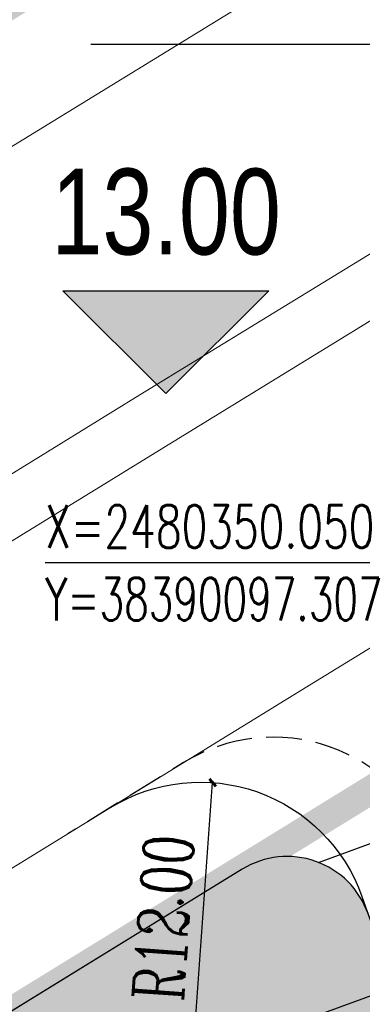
# Model space of a CAD drawing. Extents: x 38389316 to 38391210, y 2479116 to 2480544.
# Tile 47 of 68: x 38390058 to 38390082, y 2480345 to 2480413. Entities that reach past the tile are written whole.
import ezdxf

# ---------------------------------------------------------------- set-up
doc = ezdxf.new("R2010")
doc.units = 0
doc.header["$LTSCALE"] = 2
doc.linetypes.add('CENTER2', pattern=[1.125, 0.75, -0.125, 0.125, -0.125])
doc.linetypes.add('DASH', pattern=[0.35, 0.25, -0.1])
doc.layers.get('0').update_dxf_attribs({"linetype": 'CONTINUOUS', "lineweight": 9})
doc.layers.get('Defpoints').update_dxf_attribs({"linetype": 'CONTINUOUS', "lineweight": 9})
for name, color, linetype in [('DIM_COOR', 3, 'CONTINUOUS'), ('DIM_ELEV', 3, 'CONTINUOUS'), ('DIM_SYMB', 3, 'CONTINUOUS'), ('DL_道路红线', 7, 'CONTINUOUS'), ('hongxian', 1, 'CONTINUOUS'), ('PUB_TEXT', 7, 'CONTINUOUS'), ('u-road', 4, 'CONTINUOUS'), ('远期建筑', 141, 'CONTINUOUS'), ('道路', 33, 'CONTINUOUS')]:
    doc.layers.add(name, color=color, linetype=linetype)
doc.layers.add('尺寸标注', color=7, linetype='CONTINUOUS', lineweight=9)
doc.layers.add('路边线', color=5, linetype='CONTINUOUS', lineweight=9)
doc.styles.add('-宋体', font='txt', dxfattribs={"width": 0.8})
doc.styles.add('_TCH_DIM', font='SIMPLEX', dxfattribs={"bigfont": 'GBCBIG'})
doc.styles.add('_TCH_LABEL_T3', font='COMPLEX', dxfattribs={"width": 0.7058823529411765, "bigfont": 'GBCBIG'})
doc.dimstyles.new('_TCH_ARCH_M_M&&1', dxfattribs={"dimtxt": 1.275, "dimasz": 0.5, "dimexe": 1.25, "dimexo": 1.5, "dimgap": 0.6125, "dimtad": 1, "dimzin": 1, "dimdsep": 46, "dimtxsty": '_TCH_LABEL_T3', "dimblk": 'ARCHTICK', "dimcen": 0.09, "dimclrt": 7, "dimazin": 2, "dimtfac": 1, "dimtix": 1, "dimtmove": 2, "dimatfit": 3, "dimfxl": 1, "dimtolj": 1, "dimtzin": 0, "dimarcsym": 0})

# ---------------------------------------------------------------- blocks, each defined once
blk = doc.blocks.new('hyvahavb')
at = {"layer": 'DIM_ELEV'}
blk.add_hatch(color=10, dxfattribs=at).paths.add_polyline_path([(-173.179577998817, -4360.830655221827), (-182.1795779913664, -4351.830655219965), (-164.1795779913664, -4351.83065522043)])
at = {"layer": 'DIM_ELEV', "color": 10}
for p, q in [((-173.179577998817, -4360.830655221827), (-182.1795779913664, -4351.830655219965)), ((-182.1795779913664, -4351.830655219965), (-164.1795779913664, -4351.83065522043)), ((-173.179577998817, -4360.830655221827), (-164.1795779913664, -4351.83065522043))]:
    blk.add_line(p, q, dxfattribs=at)
blk = doc.blocks.new('_ArchTick')
at = {"color": 0, "linetype": 'ByBlock', "const_width": 0.4}
blk.add_lwpolyline([(-0.5, -0.5), (0.5, 0.5)], dxfattribs=at)
blk = doc.blocks.new('*D180')
at = {"layer": 'Defpoints', "color": 0}
for p in [(38390030.12000877, 2480397.854733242), (38390021.96998681, 2480392.841916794), (38390061.55411118, 2480346.748009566)]:
    blk.add_point(p, dxfattribs=at)
at = {"layer": '尺寸标注', "color": 0, "lineweight": -2}
for p, q in [((38390028.84234068, 2480397.068880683), (38390020.90526339, 2480392.18703966)), ((38390053.40408923, 2480341.735193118), (38390021.96998681, 2480392.841916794)), ((38390060.27644309, 2480345.962157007), (38390052.33936583, 2480341.080315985))]:
    blk.add_line(p, q, dxfattribs=at)
at = {"layer": '尺寸标注', "color": 0, "lineweight": -2, "xscale": 0.5, "yscale": 0.5, "zscale": 0.5}
for p, rotation in [((38390021.96998681, 2480392.841916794), 121.5943361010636), ((38390053.40408923, 2480341.735193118), 301.5943361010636)]:
    blk.add_blockref('_ArchTick', p, dxfattribs=dict(at, rotation=rotation))
at = {"layer": '尺寸标注', "color": 7, "insert": (38390040.02942953, 2480368.729284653), "char_height": 3.5, "attachment_point": 5, "rotation": 301.5943361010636, "style": '_TCH_LABEL_T3'}
blk.add_mtext('\\A1;60.00', dxfattribs=at)
blk = doc.blocks.new('uiiatguaukjb')
at = {"layer": '路边线', "color": 33, "flags": 128}
for points in [[(38390173.23358293, 2480465.31114542), (38390164.60678009, 2480461.969541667), (38390145.47305964, 2480453.663549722), (38390126.70077776, 2480444.605803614), (38390108.38188118, 2480434.879116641), (38390090.53627273, 2480424.695052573), (38390073.08706937, 2480414.258091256), (38390055.91803978, 2480403.743151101), (38390038.86495899, 2480393.254353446), (38390021.82938567, 2480382.776320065), (38390004.79381112, 2480372.298285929), (38389987.75823655, 2480361.820251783), (38389970.722662, 2480351.342217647), (38389953.68708743, 2480340.864183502), (38389948.50168897, 2480337.674811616, -0.3826503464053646), (38389874.2797766, 2480351.142341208), (38389871.16352388, 2480355.154456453), (38389858.89521643, 2480370.94966563), (38389846.62690899, 2480386.744874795), (38389834.35860155, 2480402.54008396), (38389822.09029411, 2480418.335293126), (38389809.82198667, 2480434.130502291), (38389797.55367923, 2480449.925711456), (38389785.60364856, 2480465.31114542)], [(38390336.68563979, 2480465.311145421), (38390331.55138442, 2480464.117234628), (38390312.07113938, 2480459.587332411), (38390292.60979191, 2480455.061823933), (38390273.26415031, 2480450.526400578), (38390254.15905406, 2480445.839884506), (38390235.36094568, 2480440.822646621), (38390216.9111871, 2480435.295081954), (38390198.78692357, 2480429.096080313), (38390180.94045049, 2480422.183224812), (38390163.38469316, 2480414.56223028), (38390146.1337545, 2480406.238542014), (38390129.12570082, 2480397.207866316), (38390112.231271, 2480387.566617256), (38390095.35287385, 2480377.471074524), (38390078.41080677, 2480367.095134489), (38390061.39273487, 2480356.627869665), (38389975.89127689, 2480304.038672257, 0.4517405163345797), (38389961.48189116, 2480220.481766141), (38390043.54222564, 2480118.557216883)]]:
    blk.add_lwpolyline(points, format="xyb", dxfattribs=at)
at = {"layer": '路边线', "color": 0, "flags": 128}
for points in [[(38390235.98241536, 2480465.311145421), (38390228.95724057, 2480463.436117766), (38390209.73375718, 2480457.676744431), (38390190.73703854, 2480451.179338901), (38390172.01390969, 2480443.926909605), (38390153.59577717, 2480435.931556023), (38390135.51340675, 2480427.20669661), (38390117.78896219, 2480417.795642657), (38390100.37470219, 2480407.857738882), (38390083.18435279, 2480397.575606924), (38390066.11824807, 2480387.123701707), (38390049.08104816, 2480376.644671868), (38389931.46688445, 2480304.303981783)], [(38390251.68513811, 2480465.311145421), (38390249.32145526, 2480464.731329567), (38390230.04723293, 2480459.587016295), (38390210.95544738, 2480453.867099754), (38390192.10723174, 2480447.420486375), (38390173.53332089, 2480440.225856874), (38390155.26197564, 2480432.294223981), (38390137.32112551, 2480423.637649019), (38390119.71861982, 2480414.291340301), (38390102.39284156, 2480404.403930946), (38390085.25559042, 2480394.153558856), (38390068.21059848, 2480383.714583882), (38390051.17665441, 2480373.237556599), (38389933.74890809, 2480301.011525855)]]:
    blk.add_lwpolyline(points, dxfattribs=at)
blk = doc.blocks.new('*D229')
at = {"layer": 'Defpoints', "color": 0}
for p in [(38390071.21148147, 2480360.0171597), (38390070.34868231, 2480348.048217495)]:
    blk.add_point(p, dxfattribs=at)
at = {"layer": '尺寸标注', "color": 0, "lineweight": -2}
blk.add_line((38390070.01316716, 2480343.393876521), (38390071.21148147, 2480360.0171597), dxfattribs=at)
at = {"layer": '尺寸标注', "color": 0, "lineweight": -2, "xscale": 0.5, "yscale": 0.5, "zscale": 0.5, "rotation": 85.87687976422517}
blk.add_blockref('_ArchTick', (38390071.21148147, 2480360.0171597), dxfattribs=at)
at = {"layer": '尺寸标注', "color": 7, "insert": (38390067.77358408, 2480350.573484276), "char_height": 3.5, "attachment_point": 5, "rotation": 85.87687976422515, "style": '_TCH_LABEL_T3'}
blk.add_mtext('\\A1;R12.00', dxfattribs=at)

msp = doc.modelspace()

# ---------------------------------------------------------------- hatches: boundary and pattern name
at = {"layer": '远期建筑'}
h = msp.add_hatch(dxfattribs=at)
h.set_pattern_fill('草坪或沼泽', color=104, scale=2, style=0)
h.set_pattern_definition([(0, (2.4, 0.16), (8, 8), [1.2, -0.24, 0.32, -0.24, 1.2, -4.8]), (0, (2, 0.4), (8, 8), [0.8, -0.6, 1.2, -0.6, 0.8, -4]), (0, (4.8, 3.6), (8, 8), [1, -0.4, 1, -5.6]), (0, (0.8, 5.2), (8, 8), [0.4, -0.8, 0.4, -6.4]), (90, (1.6, 5.2), (-7.999999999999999, 8), [0.72, -7.28]), (90, (4, 0.4), (-7.999999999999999, 8), [0.8, -7.2]), (90, (6, 3.6), (-7.999999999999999, 8), [0.8, -7.2]), (45, (5.04, 0.32), (8.881784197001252e-16, 8.000000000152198), [0.8, -10.513708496]), (135, (2.96, 0.32), (-8.000000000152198, 8.881784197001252e-16), [0.8, -10.513708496]), (63.43494882, (4.8, 0.36), (4.07989197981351e-10, 8.000000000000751), [0.7999999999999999, -17.08854381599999]), (75.96375653, (4.4, 0.4), (2.895186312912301e-10, 7.999999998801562), [0.8, -32.184845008]), (75.96375653, (6.4, 3.6), (2.895186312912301e-10, 7.999999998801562), [0.64, -32.344845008]), (75.96375653, (1.76, 5.2), (2.895186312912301e-10, 7.999999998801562), [0.56, -32.424845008]), (104.03624347, (3.6, 0.4), (-2.895177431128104e-10, 7.999999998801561), [0.8, -32.184845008]), (104.03624347, (5.6, 3.6), (-2.895177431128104e-10, 7.999999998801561), [0.64, -32.344845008]), (104.03624347, (1.44, 5.2), (-2.895177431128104e-10, 7.999999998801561), [0.56, -32.424845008]), (116.5650512, (3.2, 0.36), (-3.200518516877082e-09, 8.000000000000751), [0.7999999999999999, -17.0885343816])])
edge = h.paths.add_edge_path()
edge.add_arc((38390076.42933392, 2480348.85319539), 5.999999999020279, 19.52619414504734, 121.5943338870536)
edge.add_line((38390073.28592388, 2480353.963867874), (38390024.1562992, 2480323.74581798))
edge.add_line((38390024.1562992, 2480323.74581798), (38390078.22442439, 2480343.640831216))
edge.add_line((38390078.22442439, 2480343.640831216), (38390083.90605633, 2480345.721511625))
edge.add_line((38390083.90605633, 2480345.721511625), (38390082.08426663, 2480350.858622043))
edge = h.paths.add_edge_path()
edge.add_line((38390160.80368628, 2480373.88915888), (38390153.1815407, 2480394.050545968))
edge.add_arc((38390158.79385648, 2480396.172316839), 6.000000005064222, 117.5711202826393, 200.7094103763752, ccw=False)
edge.add_arc((38390311.44027957, 2480097.915795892), 341.048878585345, 110.33302920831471, 117.11140649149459, ccw=False)
edge.add_arc((38390366.02249294, 2479970.318215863), 479.7105450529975, 106.64768304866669, 111.1504921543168, ccw=False)
edge.add_arc((38390429.66462187, 2479757.482067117), 701.8581239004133, 103.5051905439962, 106.64768304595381, ccw=False)
edge.add_arc((38392192.08866989, 2472419.386227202), 8248.63154575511, 102.67643403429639, 103.50519054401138, ccw=False)
edge.add_line((38390381.96817559, 2480466.956430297), (38390389.74658798, 2480433.506397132))
edge.add_line((38390389.74658798, 2480433.506397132), (38390344.9981, 2480422.8312))
edge.add_line((38390344.9981, 2480422.8312), (38390341.3493, 2480422.222100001))
edge.add_line((38390341.3493, 2480422.222100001), (38390327.7983, 2480418.7281))
edge.add_line((38390327.7983, 2480418.7281), (38390297.8173, 2480410.9979))
edge.add_line((38390297.8173, 2480410.9979), (38390264.7357, 2480401.9321))
edge.add_line((38390264.7357, 2480401.9321), (38390215.55460502, 2480385.460417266))
edge.add_line((38390215.55460502, 2480385.460417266), (38390216.50440865, 2480394.29529353))
edge.add_line((38390216.50440865, 2480394.29529353), (38390163.43074527, 2480374.854379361))
edge.add_line((38390163.43074527, 2480374.854379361), (38390160.80368628, 2480373.88915888))

# ---------------------------------------------------------------- linework, layer by layer
at = {"layer": 'DIM_COOR', "color": 3}
msp.add_line((38390089.19792116, 2480375.388378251), (38390059.49792116, 2480375.388374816), dxfattribs=at)
at = {"layer": 'DIM_SYMB', "color": 0, "flags": 128}
msp.add_lwpolyline([(38390151.52478382, 2480376.036431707), (38390124.7611792, 2480411.63173538), (38390062.67785741, 2480411.631736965)], dxfattribs=at)
at = {"layer": 'DL_道路红线', "color": 192, "ltscale": 10, "const_width": 2, "flags": 128}
for points in [[(38390150.95852105, 2480465.31114542), (38390141.9323879, 2480461.39288031), (38390122.85937538, 2480452.190029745), (38390104.2813587, 2480442.325759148), (38390086.24772656, 2480432.034394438), (38390068.68568941, 2480421.529943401), (38390051.47179514, 2480410.987526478), (38390034.41179571, 2480400.494473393), (38390017.37622116, 2480390.016439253), (38390000.34064661, 2480379.538405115), (38389983.30507204, 2480369.060370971), (38389966.26949749, 2480358.582336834), (38389949.23392292, 2480348.10430269), (38389944.04852443, 2480344.914930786, -0.3826503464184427), (38389880.99274049, 2480356.356371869), (38389877.87648776, 2480360.368487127), (38389865.60818032, 2480376.163696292), (38389853.33987288, 2480391.958905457), (38389841.07156544, 2480407.754114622), (38389828.803258, 2480423.549323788), (38389816.53495056, 2480439.344532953), (38389804.26664312, 2480455.139742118), (38389796.36640568, 2480465.311145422)], [(38390374.21404185, 2480465.31114542), (38390372.43708494, 2480464.897934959), (38390352.95683895, 2480460.36803252), (38390333.47659296, 2480455.838130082), (38390313.99634792, 2480451.308227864), (38390294.54247227, 2480446.784456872), (38390275.2467919, 2480442.260746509), (38390256.26775097, 2480437.605152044), (38390237.67717943, 2480432.643305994), (38390219.50727877, 2480427.199587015), (38390201.69858412, 2480421.108518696), (38390184.16919928, 2480414.318487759), (38390166.9253649, 2480406.832899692), (38390149.97515688, 2480398.654315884), (38390133.22622331, 2480389.761223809), (38390116.51981717, 2480380.227275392), (38390099.75425381, 2480370.199222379), (38390082.8570514, 2480359.850759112), (38390065.84589814, 2480349.387749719), (38389980.34444139, 2480296.798553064, 0.4517405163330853), (38389968.10283937, 2480225.812154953), (38390076.06064045, 2480091.716306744)]]:
    msp.add_lwpolyline(points, format="xyb", dxfattribs=at)
at = {"layer": 'hongxian', "linetype": 'CENTER2', "ltscale": 10, "const_width": 4, "flags": 128}
msp.add_lwpolyline([(38389966.08791236, 2480297.513024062), (38389982.19415643, 2480307.878955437), (38390039.80371582, 2480329.657501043), (38390097.30690628, 2480350.050039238), (38390150.37291648, 2480261.891045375), (38390169.45492014, 2480230.190047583), (38390225.75093096, 2480136.667054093), (38390227.5069313, 2480133.748054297), (38390226.01393188, 2480128.736054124), (38390226.93893299, 2480119.097054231), (38390228.38393404, 2480110.104054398), (38390230.94493503, 2480101.453054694), (38390234.61993564, 2480096.196055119), (38390238.65393594, 2480093.641055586), (38390242.01493606, 2480092.599055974), (38390245.37693617, 2480091.557056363), (38390249.47593626, 2480090.840056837), (38390253.78993635, 2480090.086057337), (38390269.49193937, 2480064.000059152), (38390280.51694148, 2480045.682060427), (38390276.00394174, 2480043.512059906), (38390221.51294477, 2480017.314053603), (38390188.02994663, 2480001.170049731), (38390166.80994782, 2479990.939047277), (38390162.40994806, 2479988.818046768), (38390159.8819482, 2479987.599046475), (38390107.36294066, 2480052.835040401), (38390094.04193874, 2480069.38103886), (38390061.046934, 2480110.365035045), (38389963.40091997, 2480231.654023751), (38389962.26091981, 2480233.069023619), (38389954.38891819, 2480247.060022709), (38389951.69091637, 2480262.793022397), (38389951.79091632, 2480263.303022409), (38389953.31391542, 2480271.057022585), (38389955.42191418, 2480281.786022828), (38389957.69691379, 2480285.140023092), (38389959.80291343, 2480288.246023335)], close=True, dxfattribs=at)
at = {"layer": 'u-road', "flags": 128}
msp.add_lwpolyline([(38390064.06186353, 2480358.269563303), (38390064.06186353, 2480358.269563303, -0.4773405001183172), (38390081.65854768, 2480352.059070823), (38390085.08538273, 2480342.396029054)], format="xyb", dxfattribs=at)
at = {"layer": '道路', "flags": 128}
msp.add_lwpolyline([(38390078.62524712, 2480354.436918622), (38390106.98020465, 2480364.823356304)], dxfattribs=at)
at = {"layer": '道路', "color": 3, "linetype": 'DASH', "ltscale": 5, "flags": 128}
msp.add_lwpolyline([(38389981.18513873, 2480229.06487613, -0.3653764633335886), (38389985.12877265, 2480249.314425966), (38390023.87857874, 2480280.511592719, -0.08186540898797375), (38390042.00176718, 2480290.755622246), (38390091.01915359, 2480308.709783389, 0.4142170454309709), (38390098.15979271, 2480324.10506506), (38390086.72645982, 2480355.318523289, 0.4741763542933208), (38390069.17177048, 2480361.4125043), (38390061.09022664, 2480356.441806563)], format="xyb", dxfattribs=at)
at = {"layer": '道路', "flags": 128}
msp.add_lwpolyline([(38390085.08538621, 2480342.396019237), (38390082.08426663, 2480350.858622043, 0.4773405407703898), (38390073.28592388, 2480353.963867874), (38390024.14102886, 2480323.73642569)], format="xyb", dxfattribs=at)
msp.add_lwpolyline([(38390082.08426663, 2480350.858622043, 0.477340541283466), (38390073.28592388, 2480353.963867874, 3.183208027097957e-10), (38390024.1562992, 2480323.74581798), (38390078.22442439, 2480343.640831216), (38390083.90605633, 2480345.721511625), (38390083.90605633, 2480345.721511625)], format="xyb", close=True, dxfattribs=at)

# ---------------------------------------------------------------- block references
at = {"layer": 'DIM_ELEV', "color": 10, "xscale": 0.8, "yscale": 0.8, "zscale": 0.8, "rotation": 6.55795981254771e-06}
msp.add_blockref('hyvahavb', (38390206.47921593, 2483875.882048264), dxfattribs=at)
at = {"layer": '路边线', "color": 0}
msp.add_blockref('uiiatguaukjb', (0, 0), dxfattribs=at)

# ---------------------------------------------------------------- texts
at = {"layer": 'DIM_ELEV', "color": 10, "style": '-宋体', "width": 0.8}
msp.add_text('13.00', height=6, rotation=6.616745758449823e-06, dxfattribs=at).set_placement((38390059.92676544, 2480396.947348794))
at = {"layer": 'PUB_TEXT', "color": 7, "style": '_TCH_DIM', "width": 0.7058823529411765}
for s, p in [('X=2480350.050', (38390059.49792104, 2480376.438374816)), ('Y=38390097.307', (38390059.49792162, 2480371.363374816))]:
    msp.add_text(s, height=2.975, rotation=6.626585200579e-06, dxfattribs=at).set_placement(p)

# ---------------------------------------------------------------- dimensions: what is measured, and where the dimension line sits
at = {"layer": '尺寸标注', "color": 3}
dim = msp.add_aligned_dim(p1=(38390061.55411119, 2480346.748009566), p2=(38390030.12000877, 2480397.85473324), distance=9.568238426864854, dimstyle='_TCH_ARCH_M_M&&1', override={"dimtxt": 3.5, "dimgap": 1}, dxfattribs=at)
dim.commit()
dim.dimension.update_dxf_attribs({"geometry": '*D180', "text_midpoint": (38390040.02942953, 2480368.729284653)})
dim = msp.add_radius_dim(center=(38390070.34868231, 2480348.048217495), mpoint=(38390071.21148147, 2480360.0171597), dimstyle='_TCH_ARCH_M_M&&1', override={"dimtxt": 3.5, "dimexe": 3, "dimexo": 3, "dimgap": 1, "dimtmove": 0}, dxfattribs=at)
dim.commit()
dim.dimension.update_dxf_attribs({"geometry": '*D229', "text_midpoint": (38390070.51646667, 2480350.375759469), "dimtype": 132})

doc.saveas('drawing.dxf')
